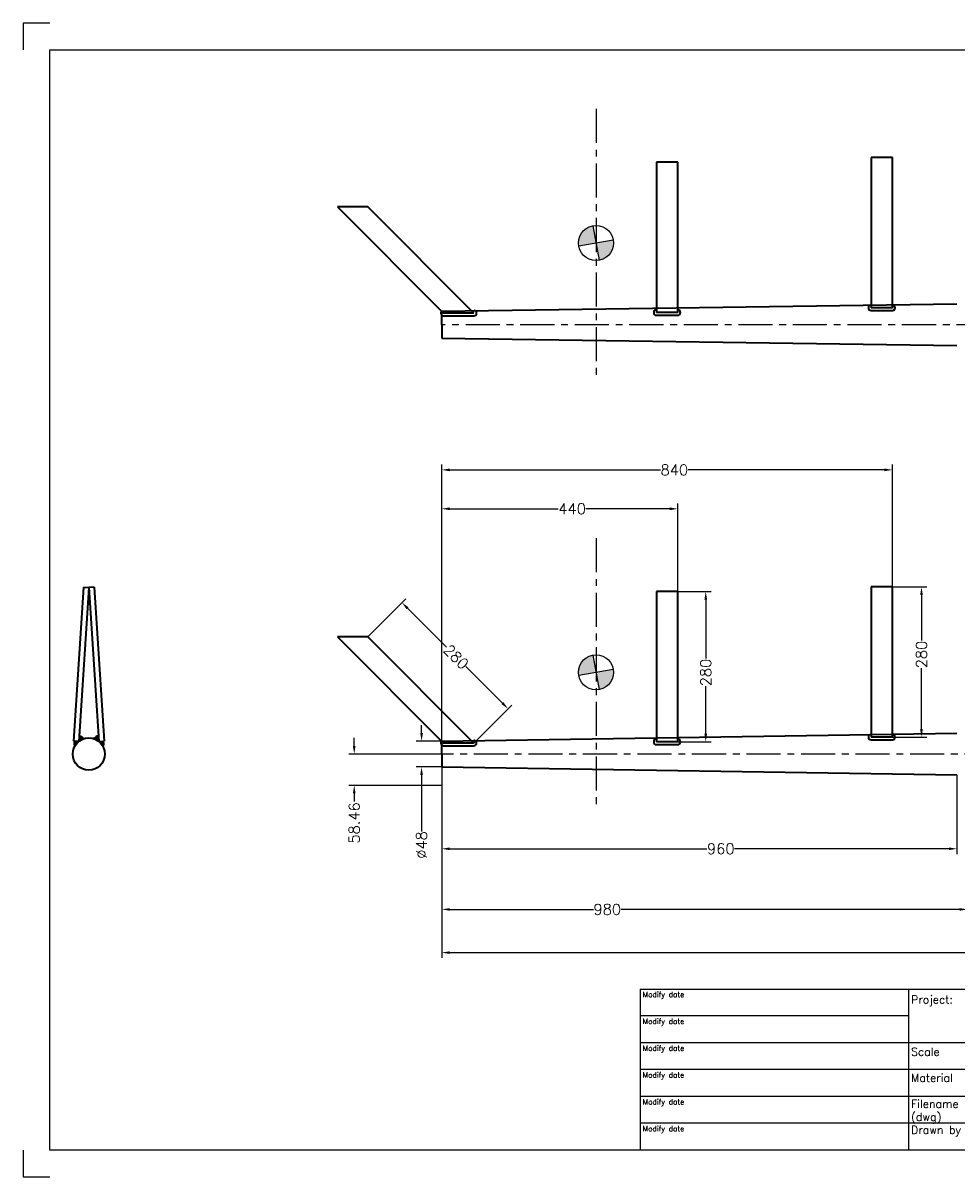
# Model space of a CAD drawing. Header units: millimetres. Extents: x 7844 to 10944, y 2976 to 5126.
# Tile 1 of 5: x 7844 to 9584, y 2976 to 5126. Entities that reach past the tile are written whole.
import ezdxf

# ---------------------------------------------------------------- set-up
doc = ezdxf.new("R2010")
doc.units = ezdxf.units.MM
doc.header["$LTSCALE"] = 2
doc.header["$MEASUREMENT"] = 0
doc.linetypes.add('CENTER', pattern=[50.8, 31.75, -6.35, 6.35, -6.35])
doc.layers.get('DEFPOINTS').update_dxf_attribs({"linetype": 'CONTINUOUS'})
for name, color, linetype in [('Blade', 1, 'CONTINUOUS'), ('CENTER', 1, 'CENTER'), ('DIMS', 7, 'CONTINUOUS'), ('RAMME', 7, 'CONTINUOUS')]:
    doc.layers.add(name, color=color, linetype=linetype)
doc.layers.add('STOCK', color=5, linetype='CONTINUOUS', lineweight=35)
doc.styles.add('ROMANS', font='romans')
doc.dimstyles.new('Text 20', dxfattribs={"dimtxt": 20, "dimasz": 15, "dimexe": 10, "dimexo": 0, "dimgap": 0, "dimtad": 0, "dimdsep": 46, "dimtxsty": 'ROMANS', "dimcen": 10, "dimazin": 2, "dimtfac": 0.65, "dimtofl": 0, "dimtmove": 0, "dimatfit": 0, "dimfxl": 0, "dimtolj": 1, "dimarcsym": 0})

# ---------------------------------------------------------------- blocks, each defined once
blk = doc.blocks.new('*D2')
at = {"layer": 'DEFPOINTS', "color": 0}
for p in [(8624.3, 3788.2), (8586.8, 3740.2), (8624.3, 3740.2)]:
    blk.add_point(p, dxfattribs=at)
at = {"layer": 'DIMS', "color": 0, "lineweight": -2}
for p, q in [((8586.8, 3803.2), (8586.8, 3818.2)), ((8624.3, 3788.2), (8576.8, 3788.2)), ((8624.3, 3740.2), (8576.8, 3740.2)), ((8586.8, 3725.2), (8586.8, 3620))]:
    blk.add_line(p, q, dxfattribs=at)
at = {"layer": 'DIMS', "color": 0}
for points in [[(8584.3, 3803.2), (8589.3, 3803.2), (8586.8, 3788.2)], [(8584.3, 3725.2), (8589.3, 3725.2), (8586.8, 3740.2)]]:
    blk.add_solid(points, dxfattribs=at)
at = {"layer": 'DIMS', "color": 0, "insert": (8586.8, 3594.7), "char_height": 20, "attachment_point": 5, "rotation": 90, "style": 'ROMANS'}
blk.add_mtext('\\A1;%%C48', dxfattribs=at)
blk = doc.blocks.new('*D3')
at = {"layer": 'DEFPOINTS', "color": 0}
for p in [(9604.3, 3764.2), (8624.3, 3740.2), (8624.3, 3474.7)]:
    blk.add_point(p, dxfattribs=at)
at = {"layer": 'DIMS', "color": 0, "lineweight": -2}
for p, q in [((9604.3, 3764.2), (9604.3, 3464.7)), ((8624.3, 3740.2), (8624.3, 3464.7)), ((8639.3, 3474.7), (8907.1, 3474.7)), ((9589.3, 3474.7), (8958.5, 3474.7))]:
    blk.add_line(p, q, dxfattribs=at)
at = {"layer": 'DIMS', "color": 0}
for points in [[(8639.3, 3477.2), (8639.3, 3472.2), (8624.3, 3474.7)], [(9589.3, 3477.2), (9589.3, 3472.2), (9604.3, 3474.7)]]:
    blk.add_solid(points, dxfattribs=at)
at = {"layer": 'DIMS', "color": 0, "insert": (8932.8, 3474.7), "char_height": 20, "attachment_point": 5, "style": 'ROMANS'}
blk.add_mtext('\\A1;980', dxfattribs=at)
blk = doc.blocks.new('*D4')
at = {"layer": 'DEFPOINTS', "color": 0}
for p in [(8624.3, 3740.2), (9584.3, 3725.2), (9584.3, 3587.7)]:
    blk.add_point(p, dxfattribs=at)
at = {"layer": 'DIMS', "color": 0, "lineweight": -2}
for p, q in [((8624.3, 3740.2), (8624.3, 3577.7)), ((9584.3, 3725.2), (9584.3, 3577.7)), ((8639.3, 3587.7), (9118.6, 3587.7)), ((9569.3, 3587.7), (9170, 3587.7))]:
    blk.add_line(p, q, dxfattribs=at)
at = {"layer": 'DIMS', "color": 0}
for points in [[(8639.3, 3590.2), (8639.3, 3585.2), (8624.3, 3587.7)], [(9569.3, 3590.2), (9569.3, 3585.2), (9584.3, 3587.7)]]:
    blk.add_solid(points, dxfattribs=at)
at = {"layer": 'DIMS', "color": 0, "insert": (9144.3, 3587.7), "char_height": 20, "attachment_point": 5, "style": 'ROMANS'}
blk.add_mtext('\\A1;960', dxfattribs=at)
blk = doc.blocks.new('*D5')
at = {"layer": 'DEFPOINTS', "color": 0}
for p in [(9464.3, 4075.6), (9518.3, 4075.6), (9464.3, 3795.6)]:
    blk.add_point(p, dxfattribs=at)
at = {"layer": 'DIMS', "color": 0, "lineweight": -2}
for p, q in [((9464.3, 4075.6), (9528.3, 4075.6)), ((9518.3, 4060.6), (9518.3, 3975.5)), ((9518.3, 3810.6), (9518.3, 3924)), ((9464.3, 3795.6), (9528.3, 3795.6))]:
    blk.add_line(p, q, dxfattribs=at)
at = {"layer": 'DIMS', "color": 0}
for points in [[(9515.8, 4060.6), (9520.8, 4060.6), (9518.3, 4075.6)], [(9515.8, 3810.6), (9520.8, 3810.6), (9518.3, 3795.6)]]:
    blk.add_solid(points, dxfattribs=at)
at = {"layer": 'DIMS', "color": 0, "insert": (9518.3, 3949.7), "char_height": 20, "attachment_point": 5, "rotation": 90, "style": 'ROMANS'}
blk.add_mtext('\\A1;280', dxfattribs=at)
blk = doc.blocks.new('*D6')
at = {"layer": 'DEFPOINTS', "color": 0}
for p in [(9064.3, 4066.9), (9064.3, 3786.9), (9116.3, 3786.9)]:
    blk.add_point(p, dxfattribs=at)
at = {"layer": 'DIMS', "color": 0, "lineweight": -2}
for p, q in [((9064.3, 4066.9), (9126.3, 4066.9)), ((9116.3, 4051.9), (9116.3, 3942)), ((9116.3, 3801.9), (9116.3, 3890.5)), ((9064.3, 3786.9), (9126.3, 3786.9))]:
    blk.add_line(p, q, dxfattribs=at)
at = {"layer": 'DIMS', "color": 0}
for points in [[(9113.8, 4051.9), (9118.8, 4051.9), (9116.3, 4066.9)], [(9113.8, 3801.9), (9118.8, 3801.9), (9116.3, 3786.9)]]:
    blk.add_solid(points, dxfattribs=at)
at = {"layer": 'DIMS', "color": 0, "insert": (9116.3, 3916.2), "char_height": 20, "attachment_point": 5, "rotation": 90, "style": 'ROMANS'}
blk.add_mtext('\\A1;280', dxfattribs=at)
blk = doc.blocks.new('*D7')
at = {"layer": 'DEFPOINTS', "color": 0}
for p in [(8486.4, 3982.7), (8748.1, 3848.4), (8684.4, 3784.7)]:
    blk.add_point(p, dxfattribs=at)
at = {"layer": 'DIMS', "color": 0, "lineweight": -2}
for p, q in [((8486.4, 3982.7), (8557.2, 4053.5)), ((8560.8, 4035.8), (8633.1, 3963.4)), ((8737.5, 3859), (8669.5, 3927.1)), ((8684.4, 3784.7), (8755.2, 3855.5))]:
    blk.add_line(p, q, dxfattribs=at)
at = {"layer": 'DIMS', "color": 0}
for points in [[(8562.5, 4037.6), (8559, 4034), (8550.2, 4046.4)], [(8739.3, 3860.8), (8735.8, 3857.3), (8748.1, 3848.4)]]:
    blk.add_solid(points, dxfattribs=at)
at = {"layer": 'DIMS', "color": 0, "insert": (8651.3, 3945.2), "char_height": 20, "attachment_point": 5, "rotation": 315, "style": 'ROMANS'}
blk.add_mtext('\\A1;280', dxfattribs=at)
blk = doc.blocks.new('*D8')
at = {"layer": 'DEFPOINTS', "color": 0}
for p in [(8624.3, 3764.2), (8461.3, 3705.8), (8624.3, 3705.8)]:
    blk.add_point(p, dxfattribs=at)
at = {"layer": 'DIMS', "color": 0, "lineweight": -2}
for p, q in [((8461.3, 3779.2), (8461.3, 3794.2)), ((8624.3, 3764.2), (8451.3, 3764.2)), ((8624.3, 3705.8), (8451.3, 3705.8)), ((8461.3, 3690.8), (8461.3, 3675.8))]:
    blk.add_line(p, q, dxfattribs=at)
at = {"layer": 'DIMS', "color": 0}
for points in [[(8458.8, 3779.2), (8463.8, 3779.2), (8461.3, 3764.2)], [(8458.8, 3690.8), (8463.8, 3690.8), (8461.3, 3705.8)]]:
    blk.add_solid(points, dxfattribs=at)
at = {"layer": 'DIMS', "color": 0, "insert": (8461.3, 3635.8), "char_height": 20, "attachment_point": 5, "rotation": 90, "style": 'ROMANS'}
blk.add_mtext('\\A1;58.46', dxfattribs=at)
blk = doc.blocks.new('*D9')
at = {"layer": 'DEFPOINTS', "color": 0}
for p in [(9064.3, 4221.2), (9064.3, 4066.9), (8624.3, 3764.2)]:
    blk.add_point(p, dxfattribs=at)
at = {"layer": 'DIMS', "color": 0, "lineweight": -2}
for p, q in [((8624.3, 3764.2), (8624.3, 4231.2)), ((8639.3, 4221.2), (8841.6, 4221.2)), ((9049.3, 4221.2), (8893, 4221.2)), ((9064.3, 4066.9), (9064.3, 4231.2))]:
    blk.add_line(p, q, dxfattribs=at)
at = {"layer": 'DIMS', "color": 0}
for points in [[(8639.3, 4223.7), (8639.3, 4218.7), (8624.3, 4221.2)], [(9049.3, 4223.7), (9049.3, 4218.7), (9064.3, 4221.2)]]:
    blk.add_solid(points, dxfattribs=at)
at = {"layer": 'DIMS', "color": 0, "insert": (8867.3, 4221.2), "char_height": 20, "attachment_point": 5, "style": 'ROMANS'}
blk.add_mtext('\\A1;440', dxfattribs=at)
blk = doc.blocks.new('*D10')
at = {"layer": 'DEFPOINTS', "color": 0}
for p in [(9464.3, 4293.7), (9464.3, 4075.6), (8624.3, 3740.2)]:
    blk.add_point(p, dxfattribs=at)
at = {"layer": 'DIMS', "color": 0, "lineweight": -2}
for p, q in [((8624.3, 3740.2), (8624.3, 4303.7)), ((9464.3, 4075.6), (9464.3, 4303.7)), ((8639.3, 4293.7), (9032.1, 4293.7)), ((9449.3, 4293.7), (9083.5, 4293.7))]:
    blk.add_line(p, q, dxfattribs=at)
at = {"layer": 'DIMS', "color": 0}
for points in [[(8639.3, 4296.2), (8639.3, 4291.2), (8624.3, 4293.7)], [(9449.3, 4296.2), (9449.3, 4291.2), (9464.3, 4293.7)]]:
    blk.add_solid(points, dxfattribs=at)
at = {"layer": 'DIMS', "color": 0, "insert": (9057.8, 4293.7), "char_height": 20, "attachment_point": 5, "style": 'ROMANS'}
blk.add_mtext('\\A1;840', dxfattribs=at)
blk = doc.blocks.new('*D42')
at = {"layer": 'DEFPOINTS', "color": 0}
for p in [(8624.3, 3740.2), (10451.3, 3736.7), (10451.3, 3394.2)]:
    blk.add_point(p, dxfattribs=at)
at = {"layer": 'DIMS', "color": 0, "lineweight": -2}
for p, q in [((8624.3, 3740.2), (8624.3, 3384.2)), ((10451.3, 3736.7), (10451.3, 3384.2)), ((8639.3, 3394.2), (9754, 3394.2)), ((10436.3, 3394.2), (9821.6, 3394.2))]:
    blk.add_line(p, q, dxfattribs=at)
at = {"layer": 'DIMS', "color": 0}
for points in [[(8639.3, 3396.7), (8639.3, 3391.7), (8624.3, 3394.2)], [(10436.3, 3396.7), (10436.3, 3391.7), (10451.3, 3394.2)]]:
    blk.add_solid(points, dxfattribs=at)
at = {"layer": 'DIMS', "color": 0, "insert": (9787.8, 3394.2), "char_height": 20, "attachment_point": 5, "style": 'ROMANS'}
blk.add_mtext('\\A1;1827', dxfattribs=at)

msp = doc.modelspace()

# ---------------------------------------------------------------- hatches: boundary and pattern name
at = {"layer": 'Blade'}
h = msp.add_hatch(color=256, dxfattribs=at)
h.paths.add_polyline_path([(8911.836, 4716.361), (8917.504, 4684.214, 0.36397023), (8944.48, 4716.361, 0.04366094), (8943.984, 4722.03)])
h.paths.add_polyline_path([(8906.167, 4748.509, 0.36397023), (8879.192, 4716.361, 0.04366094), (8879.688, 4710.693), (8911.836, 4716.361)])
h = msp.add_hatch(color=256, dxfattribs=at)
h.paths.add_polyline_path([(8911.836, 3916.361), (8917.504, 3884.214, 0.36397023), (8944.48, 3916.361, 0.04366094), (8943.984, 3922.03)])
h.paths.add_polyline_path([(8906.167, 3948.509, 0.36397023), (8879.192, 3916.361, 0.04366094), (8879.688, 3910.693), (8911.836, 3916.361)])

# ---------------------------------------------------------------- linework, layer by layer
for p, q in [((8906.167, 4748.509), (8917.504, 4684.214)), ((8943.984, 4722.03), (8879.688, 4710.693)), ((8906.167, 3948.509), (8917.504, 3884.214)), ((8943.984, 3922.03), (8879.688, 3910.693))]:
    msp.add_line(p, q, dxfattribs=at)
for centre in [(8911.836, 4716.361), (8911.836, 3916.361)]:
    msp.add_circle(centre, 32.644, dxfattribs=at)
at = {"layer": 'CENTER'}
for p, q in [((8911.836, 4966.313), (8911.836, 4464.604)), ((10561.421, 4564.24), (8624.321, 4564.24)), ((8911.836, 4166.313), (8911.836, 3664.604)), ((10474.96, 3764.24), (8624.321, 3764.24))]:
    msp.add_line(p, q, dxfattribs=at)
at = {"layer": 'RAMME'}
for p, q in [((7894.321, 5126.24), (7844.321, 5126.24)), ((7844.321, 5126.24), (7844.321, 5076.24)), ((7894.321, 3026.24), (7894.321, 5076.24)), ((7894.321, 5076.24), (10894.321, 5076.24)), ((8994.321, 3326.24), (10894.321, 3326.24)), ((8994.321, 3326.24), (8994.321, 3026.24)), ((9494.321, 3326.24), (9494.321, 3026.24)), ((9494.321, 3276.24), (8994.321, 3276.24)), ((10394.321, 3226.24), (8994.321, 3226.24)), ((10394.321, 3176.24), (8994.321, 3176.24)), ((10394.321, 3126.24), (8994.321, 3126.24)), ((10394.321, 3076.24), (8994.321, 3076.24)), ((7844.321, 3026.24), (7844.321, 2976.24)), ((10894.321, 3026.24), (7894.321, 3026.24)), ((7844.321, 2976.24), (7894.321, 2976.24))]:
    msp.add_line(p, q, dxfattribs=at)
at = {"layer": 'STOCK'}
for p, q in [((9064.321, 4866.865), (9024.321, 4866.865)), ((9024.321, 4866.865), (9024.321, 4586.865)), ((9064.321, 4586.865), (9064.321, 4866.865)), ((9424.321, 4875.615), (9424.321, 4595.615)), ((9464.321, 4875.615), (9424.321, 4875.615)), ((9464.321, 4595.615), (9464.321, 4875.615)), ((8486.435, 4783.695), (8429.867, 4783.695)), ((8429.867, 4783.695), (8627.857, 4585.705)), ((8684.425, 4585.705), (8486.435, 4783.695)), ((8624.321, 4589.24), (9584.321, 4603.24)), ((8624.321, 4564.24), (8624.321, 4589.24)), ((8684.425, 4585.705), (8627.857, 4585.705)), ((8627.857, 4580.705), (8684.425, 4580.705)), ((9064.321, 4586.865), (9024.321, 4586.865)), ((9024.321, 4581.865), (9064.321, 4581.865)), ((9464.321, 4595.615), (9424.321, 4595.615)), ((9424.321, 4590.615), (9464.321, 4590.615)), ((8624.321, 4564.24), (8624.321, 4539.24)), ((8624.321, 4539.24), (9584.321, 4525.24)), ((7956.842, 4074.885), (7938.326, 3788.49)), ((7966.821, 4074.24), (7948.305, 3787.845)), ((7956.842, 4074.885), (7966.821, 4074.24)), ((7976.8, 4074.885), (7966.821, 4074.24)), ((7966.821, 4074.24), (7985.337, 3787.845)), ((7976.8, 4074.885), (7995.316, 3788.49)), ((9064.321, 4066.865), (9024.321, 4066.865)), ((9024.321, 4066.865), (9024.321, 3786.865)), ((9064.321, 3786.865), (9064.321, 4066.865)), ((9424.321, 4075.615), (9424.321, 3795.615)), ((9464.321, 4075.615), (9424.321, 4075.615)), ((9464.321, 3795.615), (9464.321, 4075.615)), ((8486.435, 3982.695), (8429.867, 3982.695)), ((8429.867, 3982.695), (8627.857, 3784.705)), ((8684.425, 3784.705), (8486.435, 3982.695)), ((7948.305, 3787.845), (7938.326, 3788.49)), ((7939.611, 3784.699), (7939.436, 3782.425)), ((7940.573, 3788.285), (7939.611, 3784.699)), ((7942.849, 3785.573), (7942.674, 3782.95)), ((7943.724, 3788.11), (7942.849, 3785.573)), ((7946.261, 3787.935), (7946.086, 3785.661)), ((7948.537, 3791.433), (7949.849, 3791.258)), ((7948.624, 3793.27), (7951.075, 3793.095)), ((7948.887, 3795.981), (7951.775, 3794.932)), ((7949.062, 3800.005), (7949.674, 3798.168)), ((7949.674, 3798.168), (7950.987, 3797.206)), ((7949.849, 3791.258), (7950.374, 3790.821)), ((7950.374, 3790.821), (7950.374, 3790.734)), ((7950.374, 3790.734), (7950.9, 3789.509)), ((7950.987, 3797.206), (7953.35, 3796.681)), ((7951.075, 3793.095), (7951.862, 3792.395)), ((7951.775, 3794.932), (7954.838, 3791.783)), ((7951.862, 3792.395), (7952.737, 3790.646)), ((7953.35, 3796.681), (7954.575, 3795.719)), ((7954.575, 3795.719), (7955.188, 3794.495)), ((7955.188, 3794.495), (7955.8, 3793.62)), ((7955.8, 3793.62), (7956.938, 3793.358)), ((7956.938, 3793.358), (7958.951, 3793.183)), ((7976.704, 3793.358), (7974.691, 3793.183)), ((7977.842, 3793.62), (7976.704, 3793.358)), ((7978.454, 3794.495), (7977.842, 3793.62)), ((7979.067, 3795.719), (7978.454, 3794.495)), ((7981.867, 3794.932), (7978.804, 3791.783)), ((7980.292, 3796.681), (7979.067, 3795.719)), ((7982.655, 3797.206), (7980.292, 3796.681)), ((7981.78, 3792.395), (7980.905, 3790.646)), ((7982.567, 3793.095), (7981.78, 3792.395)), ((7984.755, 3795.981), (7981.867, 3794.932)), ((7985.018, 3793.27), (7982.567, 3793.095)), ((7983.968, 3798.168), (7982.655, 3797.206)), ((7983.267, 3790.734), (7982.742, 3789.509)), ((7983.793, 3791.258), (7983.267, 3790.821)), ((7983.267, 3790.821), (7983.267, 3790.734)), ((7985.105, 3791.433), (7983.793, 3791.258)), ((7984.58, 3800.005), (7983.968, 3798.168)), ((7985.337, 3787.845), (7995.316, 3788.49)), ((7987.38, 3787.935), (7987.555, 3785.661)), ((7989.918, 3788.11), (7990.793, 3785.573)), ((7990.793, 3785.573), (7990.968, 3782.95)), ((7993.069, 3788.285), (7994.031, 3784.699)), ((7994.031, 3784.699), (7994.206, 3782.425)), ((8624.321, 3788.24), (9584.321, 3803.24)), ((8624.321, 3764.24), (8624.321, 3788.24)), ((8684.425, 3784.705), (8627.857, 3784.705)), ((9064.321, 3786.865), (9024.321, 3786.865)), ((9464.321, 3795.615), (9424.321, 3795.615)), ((9424.321, 3790.615), (9464.321, 3790.615)), ((7939.436, 3782.425), (7940.486, 3778.139)), ((7942.674, 3782.95), (7942.936, 3782.25)), ((7942.936, 3782.25), (7942.936, 3782.25)), ((7990.968, 3782.95), (7990.706, 3782.25)), ((7990.706, 3782.25), (7990.706, 3782.25)), ((7994.206, 3782.425), (7993.156, 3778.139)), ((8624.321, 3764.24), (8624.321, 3740.24)), ((8627.857, 3779.705), (8684.425, 3779.705)), ((9024.321, 3781.865), (9064.321, 3781.865)), ((8624.321, 3740.24), (9584.321, 3725.24))]:
    msp.add_line(p, q, dxfattribs=at)
msp.add_circle((7966.821, 3764.24), 30, dxfattribs=at)
for centre, start, end in [((8627.857, 4585.705), 135, 270), ((8684.425, 4585.705), 270, 90), ((9024.321, 4586.865), 90, 270), ((9064.321, 4586.865), 270, 90), ((9424.321, 4595.615), 90, 270), ((9464.321, 4595.615), 270, 90), ((8627.857, 3784.705), 135, 270), ((8684.425, 3784.705), 270, 90), ((9024.321, 3786.865), 90, 270), ((9064.321, 3786.865), 270, 90), ((9424.321, 3795.615), 90, 270), ((9464.321, 3795.615), 270, 90)]:
    msp.add_arc(centre, 5, start, end, dxfattribs=at)

# ---------------------------------------------------------------- texts
at = {"layer": 'RAMME', "style": 'ROMANS'}
for s, height, p in [('Modify date', 9.91423, (8998.898, 3311.24)), ('Project:', 15, (9498.871, 3299.166)), ('Modify date', 9.91423, (8998.898, 3261.24)), ('Modify date', 9.91423, (8998.898, 3211.24)), ('Scale ', 15, (9498.871, 3202.023)), ('Modify date', 9.91423, (8998.898, 3161.24)), ('Material', 15, (9498.871, 3153.452)), ('Modify date', 9.91423, (8998.898, 3111.24)), ('Filename', 15, (9498.871, 3104.88)), ('(dwg)', 15, (9498.871, 3080.595)), ('Modify date', 9.91423, (8998.898, 3061.24)), ('Drawn by', 15, (9498.871, 3056.309))]:
    msp.add_text(s, height=height, dxfattribs=at).set_placement(p)

# ---------------------------------------------------------------- dimensions: what is measured, and where the dimension line sits
at = {"layer": 'DIMS'}
for base, p1, p2, picture, middle, dimtype in [((9464.321, 4293.74), (8624.321, 3740.24), (9464.321, 4075.615), '*D10', (9057.821, 4293.74), 128), ((9064.321, 4221.24), (8624.321, 3764.24), (9064.321, 4066.865), '*D9', (8867.321, 4221.24), 128), ((8624.321, 3474.74), (9604.322, 3764.24), (8624.321, 3740.24), '*D3', (8932.821, 3474.74), 128), ((9584.321, 3587.74), (8624.321, 3740.24), (9584.321, 3725.24), '*D4', (9144.321, 3587.74), 128), ((10451.321, 3394.24), (8624.321, 3740.24), (10451.321, 3736.74), '*D42', (9787.821, 3394.24), 160)]:
    dim = msp.add_linear_dim(base=base, p1=p1, p2=p2, dimstyle='Text 20', dxfattribs=at)
    dim.commit()
    dim.dimension.update_dxf_attribs({"geometry": picture, "text_midpoint": middle, "dimtype": dimtype})
for base, p1, p2, angle, picture, middle, dimtype in [((9116.321, 3786.865), (9064.321, 4066.865), (9064.321, 3786.865), 90, '*D6', (9116.321, 3916.24), 128), ((9518.321, 4075.615), (9464.321, 3795.615), (9464.321, 4075.615), 90, '*D5', (9518.321, 3949.74), 128), ((8748.141, 3848.42), (8486.435, 3982.695), (8684.425, 3784.705), 315, '*D7', (8651.321, 3945.24), 129), ((8461.321, 3705.778), (8624.321, 3764.24), (8624.321, 3705.778), 90, '*D8', (8461.321, 3635.778), 128)]:
    dim = msp.add_linear_dim(base=base, p1=p1, p2=p2, angle=angle, dimstyle='Text 20', dxfattribs=at)
    dim.commit()
    dim.dimension.update_dxf_attribs({"geometry": picture, "text_midpoint": middle, "dimtype": dimtype})
dim = msp.add_linear_dim(base=(8586.821, 3740.24), p1=(8624.321, 3788.24), p2=(8624.321, 3740.24), angle=90, text='%%C<>', dimstyle='Text 20', dxfattribs=at)
dim.commit()
dim.dimension.update_dxf_attribs({"geometry": '*D2', "text_midpoint": (8586.821, 3594.74), "dimtype": 128})

doc.saveas('drawing.dxf')
